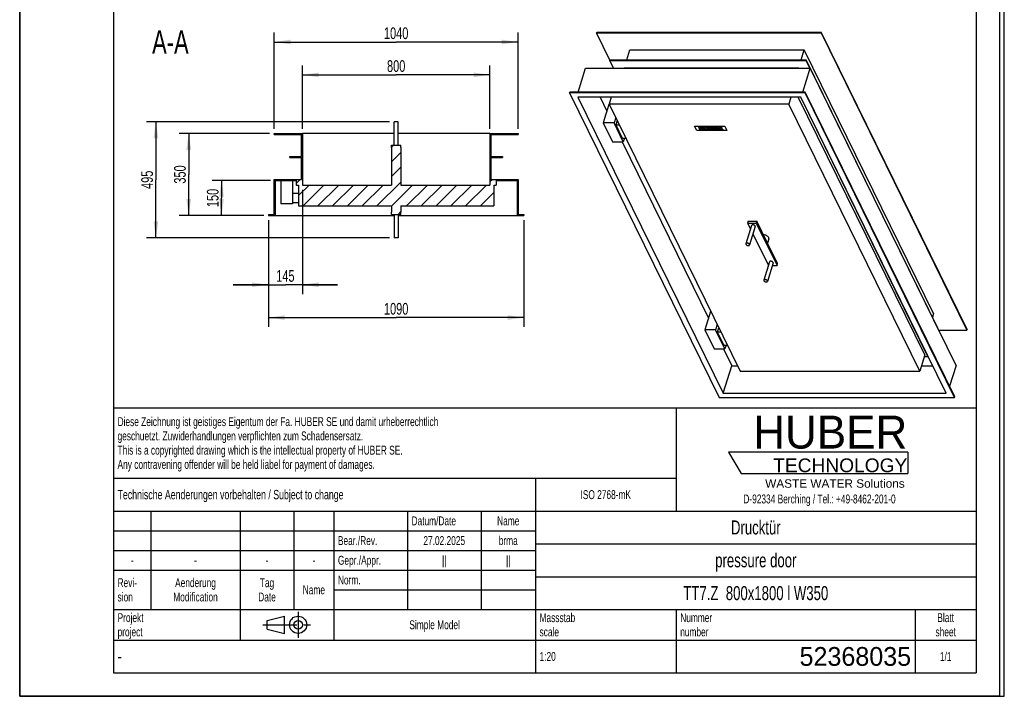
# Model space of a CAD drawing. Header units: millimetres. Extents: x 0 to 4200, y 0 to 5940.
# Tile 1 of 2: x 0 to 4200, y 0 to 2885. Entities that reach past the tile are written whole.
import ezdxf

# ---------------------------------------------------------------- set-up
doc = ezdxf.new("R2010")
doc.units = ezdxf.units.MM
doc.header["$LTSCALE"] = 387.2
doc.linetypes.add('CENTER', pattern=[0.6, 0.375, -0.075, 0.075, -0.075])
doc.layers.get('0').update_dxf_attribs({"linetype": 'CONTINUOUS'})
for name, color, linetype in [('050_DIMENSIONING', 7, 'CONTINUOUS'), ('052_SYMBOLS', 7, 'CONTINUOUS'), ('053_NOTES', 7, 'CONTINUOUS'), ('_ACHSEN', 7, 'CONTINUOUS'), ('_KURVEN', 7, 'CONTINUOUS'), ('HUBER_Logo_BL2', 7, 'CONTINUOUS')]:
    doc.layers.add(name, color=color, linetype=linetype)
doc.styles.get("Standard").update_dxf_attribs({"font": 'txt', "width": 0.7})
doc.styles.add('TEXTSTYLE_2', font='txt')
doc.styles.add('TEXTSTYLE_3', font='arial.ttf')
doc.styles.add('TEXTSTYLE_4', font='txt', dxfattribs={"width": 0.8})
doc.styles.add('TEXTSTYLE_5', font='txt')
doc.dimstyles.new('DIMSTYLE_1', dxfattribs={"dimtxt": 50, "dimasz": 70, "dimexe": 2, "dimexo": 1, "dimtad": 1, "dimdec": 1, "dimtxsty": 'Standard', "dimblk": '_FILLED', "dimblk1": '_FILLED', "dimblk2": '_FILLED', "dimcen": 0.09, "dimazin": 2, "dimtp": 1.2, "dimtm": 1.2, "dimtfac": 1, "dimtdec": 1, "dimtofl": 0, "dimtmove": 0, "dimatfit": 3, "dimldrblk": '_FILLED', "dimfxl": 1, "dimtolj": 1, "dimarcsym": 0})
doc.dimstyles.new('DIMSTYLE_3', dxfattribs={"dimtxt": 50, "dimasz": 70, "dimexe": 2, "dimexo": 1, "dimtad": 1, "dimdec": 1, "dimtxsty": 'Standard', "dimblk": '_FILLED', "dimblk1": '_FILLED', "dimblk2": '_FILLED', "dimcen": 0.09, "dimazin": 2, "dimtp": 0.5, "dimtm": 0.5, "dimtfac": 1, "dimtdec": 1, "dimtofl": 0, "dimtmove": 0, "dimatfit": 3, "dimldrblk": '_FILLED', "dimfxl": 1, "dimtolj": 1, "dimarcsym": 0})
doc.dimstyles.new('DIMSTYLE_4', dxfattribs={"dimtxt": 50, "dimasz": 70, "dimexe": 2, "dimexo": 1, "dimtad": 1, "dimdec": 1, "dimtxsty": 'Standard', "dimblk": '_FILLED', "dimblk1": '_FILLED', "dimblk2": '_FILLED', "dimcen": 0.09, "dimazin": 2, "dimtp": 0.8, "dimtm": 0.8, "dimtfac": 1, "dimtdec": 1, "dimtofl": 0, "dimtmove": 0, "dimatfit": 3, "dimldrblk": '_FILLED', "dimfxl": 1, "dimtolj": 1, "dimarcsym": 0})

# ---------------------------------------------------------------- blocks, each defined once
blk = doc.blocks.new('HUBER_LOGO_BL2', base_point=(3411.6, 1009.5))
at = {"layer": 'HUBER_Logo_BL2', "color": 5, "linetype": 'Continuous'}
for p, q in [((3788.5, 1040.5), (3023.5, 1040.5)), ((3023.5, 1040.5), (3077.5, 950.5)), ((3788.5, 1040.5), (3788.5, 950.5)), ((3077.5, 950.5), (3788.5, 950.5))]:
    blk.add_line(p, q, dxfattribs=at)
at = {"layer": 'HUBER_Logo_BL2', "color": 2, "linetype": 'Continuous', "attachment_point": 3, "line_spacing_factor": 0.78}
for s, insert, char_height, width, style in [('HUBER\\P\\fArial;\\H58.5;TECHNOLOGY ', (3786.3, 1196.7), 140.4, 775.343, 'TEXTSTYLE_2'), ('WASTE WATER Solutions', (3775.2, 925.3), 36, 594.067, 'TEXTSTYLE_3')]:
    blk.add_mtext(s, dxfattribs=dict(at, insert=insert, char_height=char_height, width=width, style=style))
at = {"layer": 'HUBER_Logo_BL2', "color": 2, "linetype": 'Continuous', "insert": (3411.6, 860.4), "char_height": 38, "width": 1621.786, "attachment_point": 2, "line_spacing_factor": 0.96}
blk.add_mtext('D-92334 Berching / Tel.: +49-8462-201-0', dxfattribs=at)
blk = doc.blocks.new('_FILLED')
at = {"color": 0, "linetype": 'ByBlock'}
blk.add_solid([(0, 0), (-1, 0.143), (-1, -0.143)], dxfattribs=at)
blk = doc.blocks.new('*D4')
at = {"layer": '050_DIMENSIONING', "color": 2, "linetype": 'Continuous', "transparency": 16777216}
for p, q in [((1060.9, 2030), (1060.9, 1575)), ((2150.9, 2030), (2150.9, 1575)), ((1060.9, 1615), (1605.9, 1615)), ((2150.9, 1615), (1605.9, 1615))]:
    blk.add_line(p, q, dxfattribs=at)
at = {"layer": '050_DIMENSIONING', "color": 2, "linetype": 'Continuous', "transparency": 16777216, "xscale": 70, "yscale": 70, "zscale": 70, "rotation": 180}
blk.add_blockref('_FILLED', (1060.9, 1615), dxfattribs=at)
at = {"layer": '050_DIMENSIONING', "color": 2, "linetype": 'Continuous', "transparency": 16777216, "xscale": 70, "yscale": 70, "zscale": 70}
blk.add_blockref('_FILLED', (2150.9, 1615), dxfattribs=at)
at = {"layer": '050_DIMENSIONING', "color": 2, "linetype": 'Continuous', "transparency": 16777216, "insert": (1605.9, 1677.5), "char_height": 50, "width": 219.643, "attachment_point": 2, "line_spacing_factor": 0.9}
blk.add_mtext('1090', dxfattribs=at)
blk = doc.blocks.new('*D5')
at = {"layer": '050_DIMENSIONING', "color": 2, "linetype": 'Continuous', "transparency": 16777216}
for p, q in [((1085.9, 2420), (1085.9, 2830)), ((2125.9, 2420), (2125.9, 2830)), ((1085.9, 2790), (1605.9, 2790)), ((2125.9, 2790), (1605.9, 2790))]:
    blk.add_line(p, q, dxfattribs=at)
at = {"layer": '050_DIMENSIONING', "color": 2, "linetype": 'Continuous', "transparency": 16777216, "xscale": 70, "yscale": 70, "zscale": 70, "rotation": 180}
blk.add_blockref('_FILLED', (1085.9, 2790), dxfattribs=at)
at = {"layer": '050_DIMENSIONING', "color": 2, "linetype": 'Continuous', "transparency": 16777216, "xscale": 70, "yscale": 70, "zscale": 70}
blk.add_blockref('_FILLED', (2125.9, 2790), dxfattribs=at)
at = {"layer": '050_DIMENSIONING', "color": 2, "linetype": 'Continuous', "transparency": 16777216, "insert": (1605.9, 2852.5), "char_height": 50, "width": 219.643, "attachment_point": 2, "line_spacing_factor": 0.9}
blk.add_mtext('1040', dxfattribs=at)
blk = doc.blocks.new('*D6')
at = {"layer": '050_DIMENSIONING', "color": 2, "linetype": 'Continuous', "transparency": 16777216}
for p, q in [((1065.9, 2400), (680.9, 2400)), ((720.9, 2400), (720.9, 2225)), ((720.9, 2050), (720.9, 2225)), ((1040.9, 2050), (680.9, 2050))]:
    blk.add_line(p, q, dxfattribs=at)
at = {"layer": '050_DIMENSIONING', "color": 2, "linetype": 'Continuous', "transparency": 16777216, "xscale": 70, "yscale": 70, "zscale": 70}
for p, rotation in [((720.9, 2400), 90), ((720.9, 2050), 270)]:
    blk.add_blockref('_FILLED', p, dxfattribs=dict(at, rotation=rotation))
at = {"layer": '050_DIMENSIONING', "color": 2, "linetype": 'Continuous', "transparency": 16777216, "insert": (658.4, 2225), "char_height": 50, "width": 166.071, "attachment_point": 2, "rotation": 90, "line_spacing_factor": 0.9}
blk.add_mtext('350', dxfattribs=at)
blk = doc.blocks.new('*D7')
at = {"layer": '050_DIMENSIONING', "color": 2, "linetype": 'Continuous', "transparency": 16777216}
for p, q in [((1205.9, 2420), (1205.9, 2690)), ((2005.9, 2420), (2005.9, 2690)), ((1205.9, 2650), (1605.9, 2650)), ((2005.9, 2650), (1605.9, 2650))]:
    blk.add_line(p, q, dxfattribs=at)
at = {"layer": '050_DIMENSIONING', "color": 2, "linetype": 'Continuous', "transparency": 16777216, "xscale": 70, "yscale": 70, "zscale": 70, "rotation": 180}
blk.add_blockref('_FILLED', (1205.9, 2650), dxfattribs=at)
at = {"layer": '050_DIMENSIONING', "color": 2, "linetype": 'Continuous', "transparency": 16777216, "xscale": 70, "yscale": 70, "zscale": 70}
blk.add_blockref('_FILLED', (2005.9, 2650), dxfattribs=at)
at = {"layer": '050_DIMENSIONING', "color": 2, "linetype": 'Continuous', "transparency": 16777216, "insert": (1605.9, 2712.5), "char_height": 50, "width": 176.786, "attachment_point": 2, "line_spacing_factor": 0.9}
blk.add_mtext('800', dxfattribs=at)
blk = doc.blocks.new('*D10')
at = {"layer": '050_DIMENSIONING', "color": 2, "linetype": 'Continuous', "transparency": 16777216}
for p, q in [((1205.9, 2160), (1205.9, 1715)), ((1060.9, 2030), (1060.9, 1715)), ((1060.9, 1755), (910.9, 1755)), ((910.9, 1755), (1133.4, 1755)), ((1355.9, 1755), (1133.4, 1755)), ((1205.9, 1755), (1355.9, 1755))]:
    blk.add_line(p, q, dxfattribs=at)
at = {"layer": '050_DIMENSIONING', "color": 2, "linetype": 'Continuous', "transparency": 16777216, "xscale": 70, "yscale": 70, "zscale": 70}
blk.add_blockref('_FILLED', (1060.9, 1755), dxfattribs=at)
at = {"layer": '050_DIMENSIONING', "color": 2, "linetype": 'Continuous', "transparency": 16777216, "xscale": 70, "yscale": 70, "zscale": 70, "rotation": 180}
blk.add_blockref('_FILLED', (1205.9, 1755), dxfattribs=at)
at = {"layer": '050_DIMENSIONING', "color": 2, "linetype": 'Continuous', "transparency": 16777216, "insert": (1133.4, 1817.5), "char_height": 50, "width": 155.357, "attachment_point": 2, "line_spacing_factor": 0.9}
blk.add_mtext('145', dxfattribs=at)
blk = doc.blocks.new('*D11')
at = {"layer": '050_DIMENSIONING', "color": 2, "linetype": 'Continuous', "transparency": 16777216}
for p, q in [((1069.9, 2200), (820.9, 2200)), ((860.9, 2200), (860.9, 2125)), ((860.9, 2050), (860.9, 2125)), ((1040.9, 2050), (820.9, 2050))]:
    blk.add_line(p, q, dxfattribs=at)
at = {"layer": '050_DIMENSIONING', "color": 2, "linetype": 'Continuous', "transparency": 16777216, "xscale": 70, "yscale": 70, "zscale": 70}
for p, rotation in [((860.9, 2200), 90), ((860.9, 2050), 270)]:
    blk.add_blockref('_FILLED', p, dxfattribs=dict(at, rotation=rotation))
at = {"layer": '050_DIMENSIONING', "color": 2, "linetype": 'Continuous', "transparency": 16777216, "insert": (798.4, 2125), "char_height": 50, "width": 155.357, "attachment_point": 2, "rotation": 90, "line_spacing_factor": 0.9}
blk.add_mtext('150', dxfattribs=at)
blk = doc.blocks.new('*D12')
at = {"layer": '050_DIMENSIONING', "color": 2, "linetype": 'Continuous', "transparency": 16777216}
for p, q in [((1577.9, 2450), (540.9, 2450)), ((580.9, 2450), (580.9, 2202.5)), ((580.9, 1955), (580.9, 2202.5)), ((1577.9, 1955), (540.9, 1955))]:
    blk.add_line(p, q, dxfattribs=at)
at = {"layer": '050_DIMENSIONING', "color": 2, "linetype": 'Continuous', "transparency": 16777216, "xscale": 70, "yscale": 70, "zscale": 70}
for p, rotation in [((580.9, 2450), 90), ((580.9, 1955), 270)]:
    blk.add_blockref('_FILLED', p, dxfattribs=dict(at, rotation=rotation))
at = {"layer": '050_DIMENSIONING', "color": 2, "linetype": 'Continuous', "transparency": 16777216, "insert": (518.4, 2202.5), "char_height": 50, "width": 171.429, "attachment_point": 2, "rotation": 90, "line_spacing_factor": 0.9}
blk.add_mtext('495', dxfattribs=at)
blk = doc.blocks.new('PROJEKTIONSMETHODE_1_BL3', base_point=(1140, 305))
at = {"color": 2, "linetype": 'Continuous'}
for p, q in [((1055.7, 323.3), (1129, 341.7)), ((1129, 268.3), (1129, 341.7)), ((1055.7, 286.7), (1055.7, 323.3)), ((1055.7, 286.7), (1129, 268.3))]:
    blk.add_line(p, q, dxfattribs=at)
at = {"color": 2, "linetype": 'CENTER'}
for p, q in [((1187.7, 360), (1187.7, 250)), ((1037.3, 305), (1242.7, 305))]:
    blk.add_line(p, q, dxfattribs=at)
at = {"color": 2, "linetype": 'Continuous'}
for radius in [36.7, 18.3]:
    blk.add_circle((1187.7, 305), radius, dxfattribs=at)
blk = doc.blocks.new('*T17')
at = {"color": 3, "linetype": 'Continuous'}
for p, q in [((0, 0), (3680, 0)), ((0, 0), (0, -1130)), ((2400, 0), (2400, -440)), ((3680, 0), (3680, -1130)), ((0, -300), (2400, -300)), ((1800, -300), (1800, -1130)), ((0, -440), (3680, -440)), ((160, -440), (160, -860)), ((540, -440), (540, -990)), ((770, -440), (770, -860)), ((940, -440), (940, -990)), ((1254, -440), (1254, -860)), ((1568, -440), (1568, -860)), ((0, -524), (1800, -524)), ((1800, -580), (3680, -580)), ((0, -608), (1800, -608)), ((0, -692), (1800, -692)), ((1800, -720), (3680, -720)), ((940, -776), (1800, -776)), ((0, -860), (3680, -860)), ((2400, -860), (2400, -1130)), ((3420, -860), (3420, -1130)), ((0, -990), (3680, -990)), ((0, -1130), (3680, -1130))]:
    blk.add_line(p, q, dxfattribs=at)
at = {"layer": '052_SYMBOLS', "color": 2, "linetype": 'Continuous', "line_spacing_factor": 0.96}
for s, insert, char_height, width, attachment_point in [('Diese Zeichnung ist geistiges Eigentum der Fa. HUBER SE und damit urheberrechtlich \\Pgeschuetzt. Zuwiderhandlungen verpflichten zum Schadensersatz.\\PThis is a copyrighted drawing which is the intellectual property of HUBER SE.\\PAny contravening offender will be held liabel for payment of damages.', (17.5, -39.8), 38, 4429.714, 1), ('Technische Aenderungen vorbehalten / Subject to change', (17.5, -350), 40, 3049.524, 1), ('ISO 2768-mK', (2100, -351), 38, 665.905, 2), ('Datum/Date', (1271.5, -463), 38, 584.476, 1), ('Name', (1684, -463), 38, 253.333, 2), ('Drucktür', (2740, -480), 60, 686.857, 2), ('Bear./Rev.', (957.5, -547), 38, 544.667, 1), ('brma', (1684, -547), 38, 242.476, 2), ('27.02.2025', (1411, -547), 38, 573.619, 2), ('Gepr./Appr.', (957.5, -631), 38, 598.952, 1), ('pressure door', (2740, -620), 60, 1120, 2), ('-', (80, -631), 38, 68.762, 2), ('-', (350, -631), 38, 68.762, 2), ('-', (655, -631), 38, 68.762, 2), ('-', (855, -631), 38, 68.762, 2), ('Revi-\\Psion', (17.5, -726.6), 38, 276.857, 1), ('Aenderung\\PModification', (350, -726.6), 38, 606.19, 2), ('Tag\\PDate', (655, -726.6), 38, 235.238, 2), ('Norm. ', (957.5, -715), 38, 351.048, 1), ('TT7.Z  800x1800 l W350 ', (2740, -760), 60, 2165.714, 2), ('Name', (855, -757), 38, 253.333, 2), ('Projekt\\Pproject', (17.5, -875.6), 38, 367.333, 1), ('Massstab\\Pscale', (1817.5, -875.6), 38, 448.762, 1), ('Nummer\\Pnumber', (2417.5, -875.6), 38, 372.762, 1), ('Blatt\\Psheet', (3550, -875.6), 38, 275.048, 2), ('Simple Model', (1370, -906), 38, 656.857, 2), ('1:20', (1817.5, -1041), 38, 204.476, 1), ('1/1', (3550, -1041), 38, 159.238, 2)]:
    blk.add_mtext(s, dxfattribs=dict(at, insert=insert, char_height=char_height, width=width, attachment_point=attachment_point))
for s, insert, char_height, width, attachment_point, style in [('52368035', (3402.5, -1020), 80, 1173.333, 3, 'TEXTSTYLE_5'), ('-', (17.5, -1035), 50, 36.667, 1, 'TEXTSTYLE_4')]:
    blk.add_mtext(s, dxfattribs=dict(at, insert=insert, char_height=char_height, width=width, attachment_point=attachment_point, style=style))
at = {"layer": '053_NOTES', "color": 2, "linetype": 'Continuous', "char_height": 38, "width": 101.333, "attachment_point": 2, "line_spacing_factor": 0.96}
for insert in [(1411, -631), (1684, -631)]:
    blk.add_mtext('||', dxfattribs=dict(at, insert=insert))

msp = doc.modelspace()

# ---------------------------------------------------------------- hatches: boundary and pattern name
at = {"linetype": 'Continuous'}
h = msp.add_hatch(dxfattribs=at)
h.set_pattern_fill('A', color=2, scale=44.547727, angle=45, style=0, pattern_type=0)
h.set_pattern_definition([(45, (0, 0), (-31.5, 31.5), [])])
edge = h.paths.add_edge_path()
edge.add_line((1205.87, 2180.02), (1585.87, 2180.02))
edge.add_line((1585.87, 2340.02), (1585.87, 2180.02))
edge.add_line((1585.87, 2340.02), (1585.87, 2350.02))
edge.add_line((1585.87, 2350.02), (1625.87, 2350.02))
edge.add_line((1625.87, 2340.02), (1625.87, 2350.02))
edge.add_line((1625.87, 2340.02), (1625.87, 2180.02))
edge.add_line((1625.87, 2180.02), (2005.87, 2180.02))
edge.add_line((2005.87, 2400.02), (2005.87, 2180.02))
edge.add_line((2005.87, 2400.02), (2125.87, 2400.02))
edge.add_line((2125.87, 2400.02), (2125.87, 2396.02))
edge.add_line((2009.87, 2396.02), (2125.87, 2396.02))
edge.add_line((2009.87, 2396.02), (2009.87, 2302.02))
edge.add_line((2009.87, 2302.02), (2059.87, 2302.02))
edge.add_line((2059.87, 2302.02), (2059.87, 2298.02))
edge.add_line((2009.87, 2298.02), (2059.87, 2298.02))
edge.add_line((2009.87, 2298.02), (2009.87, 2204.02))
edge.add_line((2009.87, 2204.02), (2125.87, 2204.02))
edge.add_line((2125.87, 2204.02), (2125.87, 2054.02))
edge.add_line((2125.87, 2054.02), (2150.87, 2054.02))
edge.add_line((2150.87, 2054.02), (2150.87, 2050.02))
edge.add_line((2121.87, 2050.02), (2150.87, 2050.02))
edge.add_line((2121.87, 2200.02), (2121.87, 2050.02))
edge.add_line((2032.87, 2200.02), (2121.87, 2200.02))
edge.add_line((2032.87, 2200.02), (2032.87, 2180.02))
edge.add_line((2021.87, 2180.02), (2032.87, 2180.02))
edge.add_line((2021.87, 2180.02), (2021.87, 2091.02))
edge.add_line((1625.87, 2091.02), (2021.87, 2091.02))
edge.add_line((1625.87, 2091.02), (1625.87, 2065.02))
edge.add_line((1625.87, 2055.02), (1625.87, 2065.02))
edge.add_line((1585.87, 2055.02), (1625.87, 2055.02))
edge.add_line((1585.87, 2055.02), (1585.87, 2065.02))
edge.add_line((1585.87, 2091.02), (1585.87, 2065.02))
edge.add_line((1189.87, 2091.02), (1585.87, 2091.02))
edge.add_line((1189.87, 2180.02), (1189.87, 2091.02))
edge.add_line((1178.87, 2180.02), (1189.87, 2180.02))
edge.add_line((1178.87, 2200.02), (1178.87, 2180.02))
edge.add_line((1089.87, 2200.02), (1178.87, 2200.02))
edge.add_line((1089.87, 2200.02), (1089.87, 2050.02))
edge.add_line((1060.87, 2050.02), (1089.87, 2050.02))
edge.add_line((1060.87, 2054.02), (1060.87, 2050.02))
edge.add_line((1060.87, 2054.02), (1085.87, 2054.02))
edge.add_line((1085.87, 2054.02), (1085.87, 2204.02))
edge.add_line((1085.87, 2204.02), (1201.87, 2204.02))
edge.add_line((1201.87, 2204.02), (1201.87, 2298.02))
edge.add_line((1151.87, 2298.02), (1201.87, 2298.02))
edge.add_line((1151.87, 2298.02), (1151.87, 2302.02))
edge.add_line((1151.87, 2302.02), (1201.87, 2302.02))
edge.add_line((1201.87, 2302.02), (1201.87, 2396.02))
edge.add_line((1085.87, 2396.02), (1201.87, 2396.02))
edge.add_line((1085.87, 2396.02), (1085.87, 2400.02))
edge.add_line((1085.87, 2400.02), (1205.87, 2400.02))
edge.add_line((1205.87, 2400.02), (1205.87, 2180.02))

# ---------------------------------------------------------------- linework, layer by layer
at = {"color": 7, "linetype": 'Continuous'}
for p, q in [((0, 0), (0, 5940)), ((0, 0), (0, 5940)), ((4200, 0), (4200, 5940)), ((4200, 0), (4200, 5940)), ((2460.32, 2828.98), (2461.29, 2832.11)), ((2517.75, 2711.94), (2460.32, 2828.98)), ((2460.32, 2828.98), (3418.22, 2828.98)), ((2461.29, 2832.11), (3419.19, 2832.11)), ((3418.22, 2828.98), (3419.19, 2832.11)), ((3418.22, 2828.98), (4040.51, 1560.89)), ((4041.48, 1564.03), (3419.19, 2832.11)), ((2589.4, 2714.32), (2602.55, 2756.87)), ((2602.55, 2756.87), (3346.76, 2756.87)), ((3333.61, 2714.32), (3346.76, 2756.87)), ((3898.28, 1633), (3346.76, 2756.87)), ((2517.52, 2711.19), (2518.49, 2714.32)), ((2533.52, 2678.58), (2517.52, 2711.19)), ((2517.52, 2711.19), (3353.84, 2711.19)), ((2518.49, 2714.32), (3354.81, 2714.32)), ((3353.84, 2711.19), (3354.81, 2714.32)), ((3353.84, 2711.19), (3369.84, 2678.58)), ((3936.83, 1528.29), (3354.81, 2714.32)), ((2382.33, 2576.62), (2413.84, 2678.58)), ((2413.84, 2678.58), (3371.75, 2678.58)), ((2578.35, 2678.58), (2578.82, 2680.11)), ((2578.82, 2680.11), (3323.04, 2680.11)), ((3322.57, 2678.58), (3323.04, 2680.11)), ((3323.79, 2678.58), (3323.04, 2680.11)), ((3340.24, 2576.62), (3371.75, 2678.58)), ((3994.03, 1410.5), (3371.75, 2678.58)), ((2345.91, 2573.49), (2346.88, 2576.62)), ((2345.91, 2573.49), (2983.45, 1274.32)), ((3349.87, 2573.49), (2345.91, 2573.49)), ((3350.84, 2576.62), (2346.88, 2576.62)), ((3349.87, 2573.49), (3350.84, 2576.62)), ((3987.4, 1274.32), (3349.87, 2573.49)), ((3988.37, 1277.46), (3350.84, 2576.62)), ((3332, 2555.46), (2381.47, 2555.46)), ((2381.47, 2555.46), (3001.31, 1292.35)), ((2475.44, 2555.46), (2504.86, 2495.51)), ((2513.4, 2523.15), (2489.19, 2444.82)), ((2515.11, 2523.15), (2513.4, 2523.15)), ((2523.29, 2555.46), (2514, 2525.42)), ((2514, 2525.42), (3072.84, 1386.63)), ((3280.33, 2525.42), (2514, 2525.42)), ((3289.61, 2555.46), (3280.33, 2525.42)), ((3839.16, 1386.63), (3280.33, 2525.42)), ((3860.71, 1456.34), (3321.34, 2555.46)), ((3874.19, 1449.5), (3331.47, 2555.46)), ((3951.85, 1292.35), (3332, 2555.46)), ((2489.19, 2444.82), (2528.85, 2364.01)), ((2535.24, 2444.82), (2489.19, 2444.82)), ((2542.32, 2467.71), (2535.24, 2444.82)), ((2574.9, 2364.01), (2535.24, 2444.82)), ((2548.42, 2455.28), (2542.56, 2436.3)), ((2542.56, 2436.3), (2570.01, 2380.36)), ((2542.56, 2436.3), (2557.73, 2436.3)), ((1085.87, 2400.02), (1205.87, 2400.02)), ((1085.87, 2396.02), (1085.87, 2400.02)), ((1085.87, 2396.02), (1201.87, 2396.02)), ((1201.87, 2302.02), (1201.87, 2396.02)), ((1597.87, 2400.02), (1205.87, 2400.02)), ((1205.87, 2400.02), (1205.87, 2180.02)), ((2005.87, 2400.02), (1613.87, 2400.02)), ((2005.87, 2400.02), (2125.87, 2400.02)), ((2005.87, 2400.02), (2005.87, 2180.02)), ((2009.87, 2396.02), (2125.87, 2396.02)), ((2009.87, 2396.02), (2009.87, 2302.02)), ((2125.87, 2400.02), (2125.87, 2396.02)), ((2528.85, 2364.01), (2574.9, 2364.01)), ((2569.39, 2364.01), (2938.02, 1612.83)), ((2570.01, 2380.36), (2585.19, 2380.36)), ((2579.95, 2380.36), (2574.9, 2364.01)), ((1585.87, 2350.02), (1625.87, 2350.02)), ((1585.87, 2340.02), (1585.87, 2350.02)), ((1585.87, 2340.02), (1585.87, 2180.02)), ((1625.87, 2340.02), (1625.87, 2350.02)), ((1625.87, 2340.02), (1625.87, 2180.02)), ((1151.87, 2298.02), (1151.87, 2302.02)), ((1151.87, 2302.02), (1201.87, 2302.02)), ((1151.87, 2298.02), (1201.87, 2298.02)), ((1201.87, 2204.02), (1201.87, 2298.02)), ((2009.87, 2302.02), (2059.87, 2302.02)), ((2009.87, 2298.02), (2009.87, 2204.02)), ((2009.87, 2298.02), (2059.87, 2298.02)), ((2059.87, 2302.02), (2059.87, 2298.02)), ((1085.87, 2204.02), (1201.87, 2204.02)), ((1085.87, 2054.02), (1085.87, 2204.02)), ((1089.87, 2200.02), (1178.87, 2200.02)), ((1089.87, 2200.02), (1089.87, 2050.02)), ((1113.87, 2200.02), (1113.87, 2100.02)), ((1163.87, 2200.02), (1163.87, 2100.02)), ((1178.87, 2200.02), (1178.87, 2180.02)), ((2009.87, 2204.02), (2125.87, 2204.02)), ((2032.87, 2200.02), (2121.87, 2200.02)), ((2032.87, 2200.02), (2032.87, 2180.02)), ((2121.87, 2200.02), (2121.87, 2050.02)), ((2125.87, 2204.02), (2125.87, 2054.02)), ((1163.87, 2145.02), (1189.87, 2145.02)), ((1178.87, 2180.02), (1189.87, 2180.02)), ((1189.87, 2180.02), (1189.87, 2091.02)), ((1205.87, 2180.02), (1585.87, 2180.02)), ((1625.87, 2180.02), (2005.87, 2180.02)), ((2021.87, 2180.02), (2021.87, 2091.02)), ((2021.87, 2180.02), (2032.87, 2180.02)), ((1163.87, 2100.02), (1113.87, 2100.02)), ((1163.87, 2105.02), (1189.87, 2105.02)), ((1189.87, 2091.02), (1585.87, 2091.02)), ((1585.87, 2091.02), (1585.87, 2065.02)), ((1585.87, 2055.02), (1585.87, 2065.02)), ((1625.87, 2091.02), (1625.87, 2065.02)), ((1625.87, 2091.02), (2021.87, 2091.02)), ((1625.87, 2055.02), (1625.87, 2065.02)), ((1060.87, 2054.02), (1060.87, 2050.02)), ((1060.87, 2054.02), (1085.87, 2054.02)), ((1060.87, 2050.02), (1089.87, 2050.02)), ((1089.87, 2050.02), (1597.87, 2050.02)), ((1585.87, 2055.02), (1625.87, 2055.02)), ((1613.87, 2050.02), (2121.87, 2050.02)), ((2121.87, 2050.02), (2150.87, 2050.02)), ((2125.87, 2054.02), (2150.87, 2054.02)), ((2150.87, 2054.02), (2150.87, 2050.02)), ((3107.64, 2025.79), (3105.22, 2017.96)), ((3105.22, 2017.96), (3117.48, 1992.96)), ((3105.22, 2017.96), (3142.06, 2017.96)), ((3107.64, 2025.79), (3144.48, 2025.79)), ((3144.48, 2025.79), (3142.06, 2017.96)), ((3142.06, 2017.96), (3230.52, 1837.69)), ((3188.71, 1935.65), (3144.48, 2025.79)), ((3127.76, 1972.02), (3193.68, 1837.69)), ((3232.94, 1845.52), (3188.71, 1935.65)), ((3193.68, 1837.69), (3193.78, 1837.69)), ((3210.53, 1837.69), (3230.52, 1837.69)), ((3230.52, 1837.69), (3232.94, 1845.52)), ((2946.56, 1640.47), (2922.35, 1562.13)), ((2948.27, 1640.47), (2946.56, 1640.47)), ((3898.28, 1633), (3893.32, 1616.95)), ((2922.35, 1562.13), (2962.01, 1481.32)), ((2968.4, 1562.13), (2922.35, 1562.13)), ((2975.48, 1585.03), (2968.4, 1562.13)), ((3008.06, 1481.32), (2968.4, 1562.13)), ((2981.58, 1572.59), (2975.72, 1553.62)), ((3920.83, 1560.89), (4040.51, 1560.89)), ((4041.48, 1564.03), (4040.51, 1560.89)), ((2975.72, 1553.62), (3003.17, 1497.67)), ((2975.72, 1553.62), (2990.89, 1553.62)), ((3936.83, 1528.29), (3936.6, 1527.53)), ((2962.01, 1481.32), (3008.06, 1481.32)), ((3002.55, 1481.32), (3037.62, 1409.85)), ((3003.17, 1497.67), (3018.35, 1497.67)), ((3013.11, 1497.67), (3008.06, 1481.32)), ((3860.71, 1456.34), (3839.16, 1386.63)), ((3858.59, 1449.5), (3874.19, 1449.5)), ((3874.4, 1450.17), (3874.19, 1449.5)), ((3001.31, 1292.35), (3037.62, 1409.85)), ((3037.62, 1409.85), (3061.44, 1409.85)), ((3072.84, 1386.63), (3839.16, 1386.63)), ((3846.34, 1409.85), (3894.19, 1409.85)), ((3994.03, 1410.5), (3966.62, 1321.79)), ((2983.45, 1274.32), (3987.4, 1274.32)), ((3001.31, 1292.35), (3951.85, 1292.35)), ((3987.4, 1274.32), (3988.37, 1277.46)), ((0, 0), (4200, 0)), ((0, 0), (4200, 0))]:
    msp.add_line(p, q, dxfattribs=at)
at = {"color": 3, "linetype": 'Continuous'}
for p, q in [((4180, 5900), (4180, 0)), ((0, 2970), (0, 0)), ((4180, 0), (0, 0))]:
    msp.add_line(p, q, dxfattribs=at)
at = {"color": 5, "linetype": 'Continuous'}
for p, q in [((400, 5800), (400, 100)), ((4080, 5800), (4080, 100)), ((400, 100), (4080, 100))]:
    msp.add_line(p, q, dxfattribs=at)
at = {"layer": '_ACHSEN', "color": 7, "linetype": 'Continuous'}
for p, q in [((1613.87, 2450.02), (1597.87, 2450.02)), ((1597.87, 2350.02), (1597.87, 2450.02)), ((1613.87, 2350.02), (1613.87, 2450.02)), ((1597.87, 2055.02), (1597.87, 1955.02)), ((1613.87, 2055.02), (1613.87, 1955.02)), ((3122.09, 2007.88), (3097.89, 1929.55)), ((3137.38, 2003.16), (3113.17, 1924.83)), ((1613.87, 1955.02), (1597.87, 1955.02)), ((3195.69, 1950.12), (3190.25, 1932.51)), ((3198.36, 1852.48), (3174.15, 1774.15)), ((3213.64, 1847.76), (3189.44, 1769.43))]:
    msp.add_line(p, q, dxfattribs=at)
for points, knots in [([(3137.11, 2005.52), (3136.81, 2006.12), (3135.9, 2007.29), (3134.03, 2008.69), (3131.73, 2009.77), (3129.24, 2010.42), (3126.79, 2010.57), (3124.63, 2010.22), (3123.16, 2009.46), (3122.4, 2008.61), (3122.17, 2008.13), (3122.09, 2007.88)], [0, 0, 0, 0, 0.113814, 0.2472619, 0.3935398, 0.5425551, 0.6835947, 0.8078261, 0.9113213, 0.9567989, 1, 1, 1, 1]), ([(3137.38, 2003.16), (3137.49, 2003.53), (3137.56, 2004.36), (3137.29, 2005.14), (3137.11, 2005.52)], [0, 0, 0, 0, 0.4740096, 1, 1, 1, 1]), ([(3112.9, 1927.19), (3112.61, 1927.79), (3111.69, 1928.96), (3109.82, 1930.36), (3107.53, 1931.44), (3105.03, 1932.09), (3102.58, 1932.24), (3100.42, 1931.89), (3098.95, 1931.13), (3098.19, 1930.27), (3097.96, 1929.79), (3097.89, 1929.55)], [0, 0, 0, 0, 0.113814, 0.2472619, 0.3935398, 0.5425551, 0.6835947, 0.8078261, 0.9113213, 0.9567989, 1, 1, 1, 1]), ([(3195, 1956.02), (3194.19, 1957.69), (3191.56, 1960.9), (3186.23, 1964.6), (3179.75, 1967.28), (3175.03, 1968.19), (3172.66, 1968.37)], [0, 0, 0, 0, 0.2103125, 0.459153, 0.7300779, 1, 1, 1, 1]), ([(3195.69, 1950.12), (3195.97, 1951.03), (3196.13, 1953.11), (3195.47, 1955.07), (3195, 1956.02)], [0, 0, 0, 0, 0.4740096, 1, 1, 1, 1]), ([(3097.89, 1929.55), (3097.78, 1929.19), (3097.71, 1928.35), (3097.98, 1927.57), (3098.16, 1927.19)], [0, 0, 0, 0, 0.4740096, 1, 1, 1, 1]), ([(3098.16, 1927.19), (3098.46, 1926.59), (3099.37, 1925.42), (3101.24, 1924.02), (3103.54, 1922.94), (3106.03, 1922.3), (3108.48, 1922.14), (3110.64, 1922.49), (3112.11, 1923.25), (3112.87, 1924.11), (3113.1, 1924.59), (3113.17, 1924.83)], [0, 0, 0, 0, 0.113814, 0.2472619, 0.3935398, 0.5425551, 0.6835947, 0.8078261, 0.9113213, 0.9567989, 1, 1, 1, 1]), ([(3113.17, 1924.83), (3113.29, 1925.19), (3113.35, 1926.03), (3113.09, 1926.81), (3112.9, 1927.19)], [0, 0, 0, 0, 0.4740096, 1, 1, 1, 1]), ([(3213.37, 1850.12), (3213.07, 1850.72), (3212.16, 1851.89), (3210.29, 1853.29), (3207.99, 1854.37), (3205.5, 1855.02), (3203.05, 1855.17), (3200.89, 1854.82), (3199.42, 1854.06), (3198.66, 1853.2), (3198.43, 1852.72), (3198.36, 1852.48)], [0, 0, 0, 0, 0.113814, 0.2472619, 0.3935398, 0.5425551, 0.6835947, 0.8078261, 0.9113213, 0.9567989, 1, 1, 1, 1]), ([(3213.64, 1847.76), (3213.75, 1848.12), (3213.82, 1848.96), (3213.55, 1849.74), (3213.37, 1850.12)], [0, 0, 0, 0, 0.4740096, 1, 1, 1, 1]), ([(3174.15, 1774.15), (3174.04, 1773.78), (3173.97, 1772.95), (3174.24, 1772.17), (3174.42, 1771.79)], [0, 0, 0, 0, 0.4740096, 1, 1, 1, 1]), ([(3189.16, 1771.79), (3188.87, 1772.39), (3187.95, 1773.56), (3186.08, 1774.95), (3183.79, 1776.03), (3181.29, 1776.68), (3178.84, 1776.84), (3176.68, 1776.48), (3175.21, 1775.72), (3174.45, 1774.87), (3174.22, 1774.39), (3174.15, 1774.15)], [0, 0, 0, 0, 0.113814, 0.2472619, 0.3935398, 0.5425551, 0.6835947, 0.8078261, 0.9113213, 0.9567989, 1, 1, 1, 1]), ([(3174.42, 1771.79), (3174.72, 1771.19), (3175.63, 1770.02), (3177.5, 1768.62), (3179.8, 1767.54), (3182.29, 1766.89), (3184.74, 1766.74), (3186.9, 1767.09), (3188.37, 1767.85), (3189.13, 1768.71), (3189.36, 1769.18), (3189.44, 1769.43)], [0, 0, 0, 0, 0.113814, 0.2472619, 0.3935398, 0.5425551, 0.6835947, 0.8078261, 0.9113213, 0.9567989, 1, 1, 1, 1]), ([(3189.44, 1769.43), (3189.55, 1769.79), (3189.61, 1770.62), (3189.35, 1771.41), (3189.16, 1771.79)], [0, 0, 0, 0, 0.4740096, 1, 1, 1, 1])]:
    msp.add_open_spline(points, degree=3, knots=knots, dxfattribs=at)
at = {"layer": '_KURVEN', "color": 4, "linetype": 'Continuous'}
for p, q in [((2878.75, 2431.55), (3007.7, 2431.55)), ((2887.9, 2412.9), (2878.75, 2431.55)), ((3016.85, 2412.9), (2887.9, 2412.9)), ((2894.93, 2428.44), (2901.03, 2416.01)), ((2900.62, 2428.44), (2894.93, 2428.44)), ((2902.76, 2424.09), (2900.62, 2428.44)), ((2901.03, 2416.01), (2906.72, 2416.01)), ((2908.98, 2424.09), (2902.76, 2424.09)), ((2906.72, 2416.01), (2904.25, 2421.04)), ((2904.25, 2421.04), (2910.47, 2421.04)), ((2912.56, 2428.44), (2906.84, 2428.44)), ((2906.84, 2428.44), (2908.98, 2424.09)), ((2910.47, 2421.04), (2912.94, 2416.01)), ((2918.66, 2416.01), (2912.56, 2428.44)), ((2912.94, 2416.01), (2918.66, 2416.01)), ((2922.03, 2428.44), (2916.35, 2428.44)), ((2916.35, 2428.44), (2919.99, 2421.03)), ((2925.76, 2420.85), (2922.03, 2428.44)), ((2928.33, 2428.44), (2932.05, 2420.85)), ((2934.01, 2428.44), (2928.33, 2428.44)), ((2937.64, 2421.03), (2934.01, 2428.44)), ((2937.79, 2428.44), (2943.89, 2416.01)), ((2948.45, 2428.44), (2937.79, 2428.44)), ((2943.89, 2416.01), (2953.72, 2416.01)), ((2945.92, 2423.57), (2944.77, 2425.93)), ((2944.77, 2425.93), (2947.28, 2425.93)), ((2948.4, 2423.57), (2945.92, 2423.57)), ((2948.32, 2418.68), (2947.09, 2421.2)), ((2947.09, 2421.2), (2949.98, 2421.2)), ((2951.22, 2418.68), (2948.32, 2418.68)), ((2973.04, 2428.44), (2957.78, 2428.44)), ((2957.78, 2428.44), (2963.88, 2416.01)), ((2963.88, 2416.01), (2979.41, 2416.01)), ((2965.76, 2423.81), (2964.79, 2425.79)), ((2964.79, 2425.79), (2974.34, 2425.79)), ((2974.62, 2423.81), (2965.76, 2423.81)), ((2968.21, 2418.83), (2967, 2421.28)), ((2967, 2421.28), (2975.86, 2421.28)), ((2978.03, 2418.83), (2968.21, 2418.83)), ((2974.34, 2425.79), (2973.04, 2428.44)), ((2975.86, 2421.28), (2974.62, 2423.81)), ((2985.94, 2428.44), (2976.45, 2428.44)), ((2976.45, 2428.44), (2982.55, 2416.01)), ((2979.41, 2416.01), (2978.03, 2418.83)), ((2982.55, 2416.01), (2988.27, 2416.01)), ((2984.64, 2423.41), (2983.4, 2425.93)), ((2983.4, 2425.93), (2985.9, 2425.93)), ((2987.04, 2423.41), (2984.64, 2423.41)), ((2985.8, 2421.06), (2986.3, 2421.06)), ((2988.27, 2416.01), (2985.8, 2421.06)), ((2989.34, 2419.81), (2994.24, 2416.01)), ((2994.24, 2416.01), (3000.67, 2416.01)), ((3000.67, 2416.01), (2996.15, 2419.61)), ((3007.7, 2431.55), (3016.85, 2412.9))]:
    msp.add_line(p, q, dxfattribs=at)
for points in [[(2921.55, 2418.93), (2920.81, 2419.73), (2920.29, 2420.42), (2919.99, 2421.03)], [(2923.46, 2417.5), (2922.64, 2417.96), (2922, 2418.44), (2921.55, 2418.93)], [(2925.94, 2416.43), (2925.1, 2416.68), (2924.27, 2417.04), (2923.46, 2417.5)], [(2925.76, 2420.85), (2926.09, 2420.18), (2926.62, 2419.65), (2927.36, 2419.27)], [(2928.84, 2415.93), (2927.74, 2416.01), (2926.77, 2416.17), (2925.94, 2416.43)], [(2927.36, 2419.27), (2928.1, 2418.89), (2928.98, 2418.7), (2929.97, 2418.7)], [(2931.84, 2415.8), (2930.94, 2415.8), (2929.94, 2415.84), (2928.84, 2415.93)], [(2929.97, 2418.7), (2930.95, 2418.7), (2931.62, 2418.89), (2931.99, 2419.26)], [(2935.62, 2416.22), (2934.65, 2415.94), (2933.39, 2415.8), (2931.84, 2415.8)], [(2931.99, 2419.26), (2932.36, 2419.63), (2932.39, 2420.17), (2932.05, 2420.85)], [(2937.39, 2417.24), (2936.91, 2416.75), (2936.32, 2416.41), (2935.62, 2416.22)], [(2938.15, 2418.96), (2938.13, 2418.3), (2937.88, 2417.73), (2937.39, 2417.24)], [(2937.64, 2421.03), (2938.01, 2420.3), (2938.17, 2419.61), (2938.15, 2418.96)], [(2949.24, 2425.62), (2948.79, 2425.82), (2948.14, 2425.93), (2947.28, 2425.93)], [(2948.4, 2423.57), (2949.28, 2423.57), (2949.85, 2423.67), (2950.1, 2423.87)], [(2948.45, 2428.44), (2950.22, 2428.44), (2951.72, 2428.15), (2952.97, 2427.55)], [(2950.18, 2424.77), (2950.01, 2425.13), (2949.69, 2425.42), (2949.24, 2425.62)], [(2952.23, 2420.86), (2951.72, 2421.08), (2950.97, 2421.2), (2949.98, 2421.2)], [(2950.1, 2423.87), (2950.35, 2424.08), (2950.38, 2424.38), (2950.18, 2424.77)], [(2951.22, 2418.68), (2952.2, 2418.68), (2952.84, 2418.79), (2953.13, 2419.03)], [(2953.26, 2419.98), (2953.09, 2420.35), (2952.74, 2420.64), (2952.23, 2420.86)], [(2952.97, 2427.55), (2954.21, 2426.96), (2955.05, 2426.22), (2955.48, 2425.35)], [(2953.13, 2419.03), (2953.41, 2419.27), (2953.46, 2419.58), (2953.26, 2419.98)], [(2956.19, 2416.18), (2954.96, 2416.06), (2954.13, 2416.01), (2953.72, 2416.01)], [(2955.39, 2423.46), (2955.11, 2423.1), (2954.58, 2422.83), (2953.81, 2422.63)], [(2953.81, 2422.63), (2955.24, 2422.41), (2956.39, 2422.04), (2957.27, 2421.52)], [(2955.48, 2425.35), (2955.84, 2424.61), (2955.81, 2423.98), (2955.39, 2423.46)], [(2958.15, 2416.59), (2957.76, 2416.4), (2957.1, 2416.27), (2956.19, 2416.18)], [(2957.27, 2421.52), (2958.16, 2420.99), (2958.79, 2420.34), (2959.18, 2419.55)], [(2959.37, 2417.81), (2959.17, 2417.29), (2958.77, 2416.89), (2958.15, 2416.59)], [(2959.18, 2419.55), (2959.5, 2418.9), (2959.56, 2418.32), (2959.37, 2417.81)], [(2988.18, 2425.61), (2987.7, 2425.82), (2986.93, 2425.93), (2985.9, 2425.93)], [(2985.94, 2428.44), (2987.7, 2428.44), (2989.09, 2428.34), (2990.12, 2428.14)], [(2987.83, 2420.76), (2987.33, 2420.96), (2986.81, 2421.06), (2986.3, 2421.06)], [(2987.04, 2423.41), (2987.29, 2423.41), (2987.77, 2423.46), (2988.47, 2423.57)], [(2989.34, 2419.81), (2988.7, 2420.3), (2988.21, 2420.62), (2987.83, 2420.76)], [(2989.2, 2424.69), (2989.01, 2425.09), (2988.67, 2425.39), (2988.18, 2425.61)], [(2988.47, 2423.57), (2988.82, 2423.63), (2989.06, 2423.76), (2989.2, 2423.97)], [(2989.2, 2423.97), (2989.33, 2424.17), (2989.34, 2424.42), (2989.2, 2424.69)], [(2990.12, 2428.14), (2991.15, 2427.94), (2992.08, 2427.55), (2992.93, 2427)], [(2993.79, 2421.99), (2993.4, 2421.79), (2992.82, 2421.63), (2992.03, 2421.5)], [(2992.03, 2421.5), (2992.78, 2421.34), (2993.36, 2421.19), (2993.74, 2421.04)], [(2992.93, 2427), (2993.77, 2426.45), (2994.39, 2425.78), (2994.77, 2424.99)], [(2993.74, 2421.04), (2994, 2420.93), (2994.41, 2420.72), (2994.97, 2420.38)], [(2994.99, 2423.2), (2994.8, 2422.7), (2994.4, 2422.3), (2993.79, 2421.99)], [(2994.77, 2424.99), (2995.11, 2424.3), (2995.18, 2423.7), (2994.99, 2423.2)], [(2994.97, 2420.38), (2995.53, 2420.05), (2995.92, 2419.79), (2996.15, 2419.61)]]:
    msp.add_open_spline(points, degree=3, dxfattribs=at)

# ---------------------------------------------------------------- block references
msp.add_blockref('*T17', (400, 1230))
at = {"color": 2, "linetype": 'Continuous'}
msp.add_blockref('PROJEKTIONSMETHODE_1_BL3', (1140, 305), dxfattribs=at)
at = {"layer": 'HUBER_Logo_BL2'}
msp.add_blockref('HUBER_LOGO_BL2', (3411.59, 1009.55), dxfattribs=at)

# ---------------------------------------------------------------- texts
at = {"layer": '052_SYMBOLS', "color": 2, "linetype": 'Continuous', "insert": (720.87, 2840.02), "char_height": 100, "width": 364.2857, "attachment_point": 3, "line_spacing_factor": 0.9}
msp.add_mtext('A-A', dxfattribs=at)

# ---------------------------------------------------------------- dimensions: what is measured, and where the dimension line sits
at = {"layer": '050_DIMENSIONING', "color": 2, "linetype": 'Continuous'}
for base, p1, p2, dimstyle, picture, middle in [((2125.87, 2790.02), (1085.87, 2419.02), (2125.87, 2419.02), 'DIMSTYLE_1', '*D5', (1598.72, 2790.02)), ((2005.87, 2650.02), (1205.87, 2419.02), (2005.87, 2419.02), 'DIMSTYLE_4', '*D7', (1598.72, 2650.02))]:
    dim = msp.add_linear_dim(base=base, p1=p1, p2=p2, dimstyle=dimstyle, dxfattribs=at)
    dim.commit()
    dim.dimension.update_dxf_attribs({"geometry": picture, "text_midpoint": middle, "dimtype": 160})
for base, p1, p2, angle, dimstyle, picture, middle in [((580.87, 2450.02), (1578.87, 1955.02), (1578.87, 2450.02), 90, 'DIMSTYLE_4', '*D12', (580.87, 2195.38)), ((720.87, 2050.02), (1066.87, 2400.02), (1041.87, 2050.02), 270, 'DIMSTYLE_3', '*D6', (720.87, 2217.88)), ((860.87, 2050.02), (1070.87, 2200.02), (1041.87, 2050.02), 270, 'DIMSTYLE_3', '*D11', (860.87, 2117.88)), ((1060.87, 1755.02), (1205.87, 2161.02), (1060.87, 2031.02), 180, 'DIMSTYLE_3', '*D10', (1126.22, 1755.02)), ((1060.87, 1615.02), (2150.87, 2031.02), (1060.87, 2031.02), 180, 'DIMSTYLE_1', '*D4', (1598.72, 1615.02))]:
    dim = msp.add_linear_dim(base=base, p1=p1, p2=p2, angle=angle, dimstyle=dimstyle, dxfattribs=at)
    dim.commit()
    dim.dimension.update_dxf_attribs({"geometry": picture, "text_midpoint": middle, "dimtype": 160})

doc.saveas('drawing.dxf')
